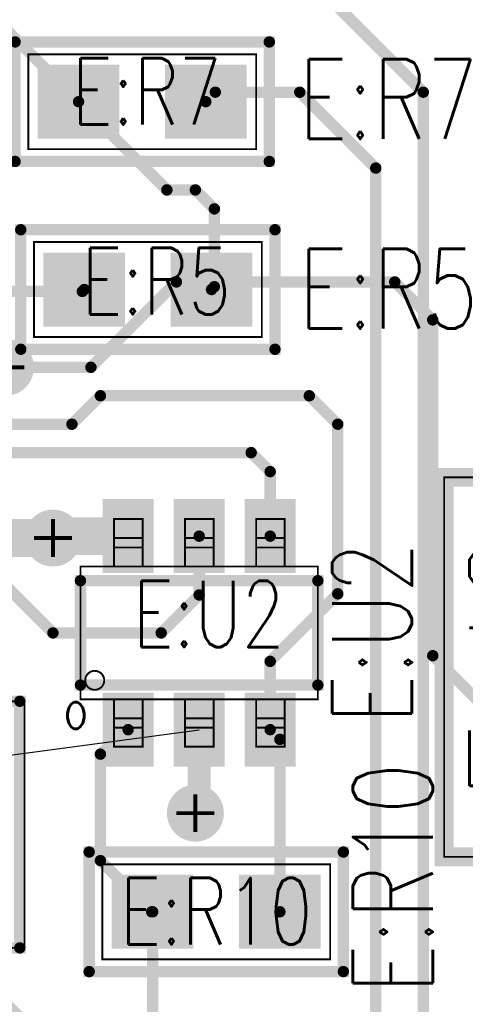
# Model space of a CAD drawing. Extents: x -4.8 to 11.7, y -3.6 to 8.1.
# Tile 13 of 53: x 2.373 to 2.608, y -0.041 to 0.478. Entities that reach past the tile are written whole.
import ezdxf
from ezdxf.enums import TextEntityAlignment as Align

# ---------------------------------------------------------------- set-up
doc = ezdxf.new("R2010")
doc.units = 0
for name, pattern in [('SIG_68', [2, 1, 1]), ('SIG_72', [2, 1, 1]), ('SIG_75', [2, 1, 1]), ('SIG_76', [2, 1, 1]), ('SIG_80', [2, 1, 1]), ('SIG_85', [2, 1, 1]), ('SIG_86', [2, 1, 1]), ('SIG_87', [2, 1, 1]), ('SIG_89', [2, 1, 1]), ('SIG_98', [2, 1, 1]), ('SIG_99', [2, 1, 1])]:
    doc.linetypes.add(name, pattern=pattern)
for name, color, linetype in [('ATTRIBUTE_123', 255, 'CONTINUOUS'), ('DRIL_PLTE_THRU_01', 16, 'CONTINUOUS'), ('DRIL_PLTE_THRU_04', 176, 'CONTINUOUS'), ('DRIL_SYMBOL', 254, 'CONTINUOUS'), ('LINK_00', 2, 'CONTINUOUS'), ('PADS_BOT', 5, 'CONTINUOUS'), ('PADS_INNER', 1, 'CONTINUOUS'), ('PADS_TOP', 1, 'CONTINUOUS'), ('PART_NAME_123', 255, 'CONTINUOUS'), ('PART_NAME_129', 2, 'CONTINUOUS'), ('PART_TOP_2DLINE_123', 255, 'CONTINUOUS'), ('PART_TOP_2DLINE_129', 2, 'CONTINUOUS'), ('TRACE_01', 1, 'CONTINUOUS'), ('TRACE_04', 5, 'CONTINUOUS'), ('VIAPTS', 56, 'CONTINUOUS')]:
    doc.layers.add(name, color=color, linetype=linetype)
doc.styles.add('W0$001', font='simplex', dxfattribs={"width": 0.75})
doc.styles.add('W0$005', font='simplex', dxfattribs={"width": 0.75})
doc.styles.add('W0$006', font='simplex', dxfattribs={"width": 0.75})

# ---------------------------------------------------------------- blocks, each defined once
blk = doc.blocks.new('SMOOTH_0$01')
at = {"const_width": 0.005}
blk.add_lwpolyline([(-0.0025, 0, 1), (0.0025, 0, 1)], format="xyb", close=True, dxfattribs=at)
blk = doc.blocks.new('SMOOTH_0$001')
at = {"const_width": 0.0005}
blk.add_lwpolyline([(-0.00025, 0, 1), (0.00025, 0, 1)], format="xyb", close=True, dxfattribs=at)
blk = doc.blocks.new('PART_BODY_TOP_208')
at = {"layer": 'PART_TOP_2DLINE_123', "const_width": 0.01}
blk.add_lwpolyline([(-0.05, -0.05), (-0.05, 0.05), (0.15, 0.05), (0.15, -0.05), (-0.05, -0.05)], dxfattribs=at)
at = {"layer": 'PART_TOP_2DLINE_129', "const_width": 0.001}
blk.add_lwpolyline([(-0.05, -0.05), (-0.05, 0.05), (0.15, 0.05), (0.15, -0.05), (-0.05, -0.05)], dxfattribs=at)
at = {"layer": 'PART_TOP_2DLINE_123'}
for p in [(-0.05, 0.05), (0.15, 0.05), (-0.05, -0.05), (-0.05, -0.05), (0.15, -0.05)]:
    blk.add_blockref('SMOOTH_0$01', p, dxfattribs=at)
at = {"layer": 'PART_TOP_2DLINE_129'}
for p in [(-0.05, 0.05), (0.15, 0.05), (-0.05, -0.05), (-0.05, -0.05), (0.15, -0.05)]:
    blk.add_blockref('SMOOTH_0$001', p, dxfattribs=at)
blk = doc.blocks.new('DRIL_SYMBOL_0$042')
at = {"layer": 'DRIL_SYMBOL', "const_width": 0.002}
for points in [[(0, -0.01), (0, 0.01)], [(-0.01, 0), (0.01, 0)]]:
    blk.add_lwpolyline(points, dxfattribs=at)
blk = doc.blocks.new('DRIL_HOLE_0$042')
at = {"const_width": 0.021}
blk.add_lwpolyline([(-0.0105, 0, 1), (0.0105, 0, 1)], format="xyb", close=True, dxfattribs=at)
blk.add_blockref('DRIL_SYMBOL_0$042', (0, 0))
blk = doc.blocks.new('PAD_75')
at = {"const_width": 0.031}
blk.add_lwpolyline([(0, -0.0155, 1), (0, 0.0155, 1)], format="xyb", close=True, dxfattribs=at)
blk = doc.blocks.new('PAD_76')
at = {"const_width": 0.062}
blk.add_lwpolyline([(-0.031, 0), (0.031, 0)], dxfattribs=at)
blk = doc.blocks.new('STK_TOP_53')
at = {"layer": 'DRIL_PLTE_THRU_01'}
blk.add_blockref('DRIL_HOLE_0$042', (0, 0), dxfattribs=at)
at = {"layer": 'DRIL_PLTE_THRU_04'}
blk.add_blockref('DRIL_HOLE_0$042', (0, 0), dxfattribs=at)
at = {"layer": 'PADS_BOT'}
blk.add_blockref('PAD_76', (0, 0), dxfattribs=at)
at = {"layer": 'PADS_INNER'}
blk.add_blockref('PAD_75', (0, 0), dxfattribs=at)
at = {"layer": 'PADS_TOP'}
blk.add_blockref('PAD_76', (0, 0), dxfattribs=at)
blk = doc.blocks.new('STK_TOP_54')
at = {"layer": 'DRIL_PLTE_THRU_01'}
blk.add_blockref('DRIL_HOLE_0$042', (0, 0), dxfattribs=at)
at = {"layer": 'DRIL_PLTE_THRU_04'}
blk.add_blockref('DRIL_HOLE_0$042', (0, 0), dxfattribs=at)
at = {"layer": 'PADS_BOT'}
blk.add_blockref('PAD_75', (0, 0), dxfattribs=at)
at = {"layer": 'PADS_INNER'}
blk.add_blockref('PAD_75', (0, 0), dxfattribs=at)
at = {"layer": 'PADS_TOP'}
blk.add_blockref('PAD_75', (0, 0), dxfattribs=at)
blk = doc.blocks.new('SYM_TOP_41')
for name, p in [('PART_BODY_TOP_208', (0, 0)), ('STK_TOP_53', (0, 0)), ('STK_TOP_54', (0.1, 0))]:
    blk.add_blockref(name, p)
blk = doc.blocks.new('PART_TOP_113')
blk.add_blockref('SYM_TOP_41', (0, 0))
at = {"layer": 'PART_NAME_123', "style": 'W0$006', "width": 0.75}
blk.add_text('E:J2', height=0.042, dxfattribs=at).set_placement((0.013, -0.099))
at = {"layer": 'PART_NAME_129', "style": 'W0$001', "width": 0.75}
blk.add_text('E:J2', height=0.07, dxfattribs=at).set_placement((-0.0216, -0.0334))
blk = doc.blocks.new('SMOOTH_0$006')
at = {"const_width": 0.003}
blk.add_lwpolyline([(-0.0015, 0, 1), (0.0015, 0, 1)], format="xyb", close=True, dxfattribs=at)
blk = doc.blocks.new('PART_BODY_TOP_223')
at = {"layer": 'PART_TOP_2DLINE_123', "const_width": 0.006}
blk.add_lwpolyline([(0.0625, 0.0275), (0.0625, -0.0275), (-0.0625, -0.0275), (-0.0625, 0.0275)], close=True, dxfattribs=at)
at = {"layer": 'PART_TOP_2DLINE_129', "const_width": 0.001}
for points in [[(-0.0448, 0.035), (-0.0298, 0.035), (-0.0298, 0.06), (-0.0448, 0.06)], [(-0.0074, 0.035), (0.0076, 0.035), (0.0076, 0.06), (-0.0074, 0.06)], [(0.03, 0.035), (0.045, 0.035), (0.045, 0.06), (0.03, 0.06)], [(-0.0448, 0.05), (-0.0298, 0.05), (-0.0298, 0.045), (-0.0448, 0.045)], [(-0.0074, 0.05), (0.0076, 0.05), (0.0076, 0.045), (-0.0074, 0.045)], [(0.03, 0.05), (0.045, 0.05), (0.045, 0.045), (0.03, 0.045)], [(0.0625, 0.035), (0.0625, -0.035), (-0.0625, -0.035), (-0.0625, 0.035)], [(-0.0448, -0.06), (-0.0298, -0.06), (-0.0298, -0.035), (-0.0448, -0.035)], [(-0.0074, -0.06), (0.0076, -0.06), (0.0076, -0.035), (-0.0074, -0.035)], [(0.03, -0.06), (0.045, -0.06), (0.045, -0.035), (0.03, -0.035)], [(-0.0448, -0.045), (-0.0298, -0.045), (-0.0298, -0.05), (-0.0448, -0.05)], [(-0.0074, -0.045), (0.0076, -0.045), (0.0076, -0.05), (-0.0074, -0.05)], [(0.03, -0.045), (0.045, -0.045), (0.045, -0.05), (0.03, -0.05)]]:
    blk.add_lwpolyline(points, close=True, dxfattribs=at)
blk.add_lwpolyline([(-0.06, -0.025, 1), (-0.05, -0.025, 1)], format="xyb", close=True, dxfattribs=at)
at = {"layer": 'PART_TOP_2DLINE_123'}
for p in [(-0.0625, 0.0275), (0.0625, 0.0275), (-0.0625, -0.0275), (0.0625, -0.0275)]:
    blk.add_blockref('SMOOTH_0$006', p, dxfattribs=at)
at = {"layer": 'PART_TOP_2DLINE_129'}
for p in [(-0.0448, 0.06), (-0.0298, 0.06), (-0.0074, 0.06), (0.0076, 0.06), (0.03, 0.06), (0.045, 0.06), (-0.0448, 0.05), (-0.0298, 0.05), (-0.0074, 0.05), (0.0076, 0.05), (0.03, 0.05), (0.045, 0.05), (-0.0448, 0.045), (-0.0298, 0.045), (-0.0074, 0.045), (0.0076, 0.045), (0.03, 0.045), (0.045, 0.045), (-0.0625, 0.035), (-0.0448, 0.035), (-0.0298, 0.035), (-0.0074, 0.035), (0.0076, 0.035), (0.03, 0.035), (0.045, 0.035), (0.0625, 0.035), (-0.0625, -0.035), (-0.0448, -0.035), (-0.0298, -0.035), (-0.0074, -0.035), (0.0076, -0.035), (0.03, -0.035), (0.045, -0.035), (0.0625, -0.035), (-0.0448, -0.045), (-0.0298, -0.045), (-0.0074, -0.045), (0.0076, -0.045), (0.03, -0.045), (0.045, -0.045), (-0.0448, -0.05), (-0.0298, -0.05), (-0.0074, -0.05), (0.0076, -0.05), (0.03, -0.05), (0.045, -0.05), (-0.0448, -0.06), (-0.0298, -0.06), (-0.0074, -0.06), (0.0076, -0.06), (0.03, -0.06), (0.045, -0.06)]:
    blk.add_blockref('SMOOTH_0$001', p, dxfattribs=at)
blk = doc.blocks.new('DRIL_HOLE_0')
blk.add_lwpolyline([(0, 0, 1), (0, 0, 1)], format="xyb", close=True)
blk = doc.blocks.new('PAD_0')
blk.add_lwpolyline([(0, 0, 1), (0, 0, 1)], format="xyb", close=True)
blk = doc.blocks.new('PAD_56')
at = {"const_width": 0.027}
blk.add_lwpolyline([(-0.0195, 0), (0.0195, 0)], dxfattribs=at)
blk = doc.blocks.new('STK_TOP_71')
at = {"layer": 'DRIL_PLTE_THRU_01'}
blk.add_blockref('DRIL_HOLE_0', (0, 0), dxfattribs=at)
at = {"layer": 'DRIL_PLTE_THRU_04'}
blk.add_blockref('DRIL_HOLE_0', (0, 0), dxfattribs=at)
at = {"layer": 'PADS_BOT'}
blk.add_blockref('PAD_0', (0, 0), dxfattribs=at)
at = {"layer": 'PADS_INNER'}
blk.add_blockref('PAD_0', (0, 0), dxfattribs=at)
at = {"layer": 'PADS_TOP', "rotation": 90}
blk.add_blockref('PAD_56', (0, 0), dxfattribs=at)
blk = doc.blocks.new('SYM_TOP_56')
for name, p in [('STK_TOP_71', (-0.0374, 0.051)), ('STK_TOP_71', (0, 0.051)), ('STK_TOP_71', (0.0374, 0.051)), ('PART_BODY_TOP_223', (0, 0)), ('STK_TOP_71', (-0.0374, -0.051)), ('STK_TOP_71', (0, -0.051)), ('STK_TOP_71', (0.0374, -0.051))]:
    blk.add_blockref(name, p)
blk = doc.blocks.new('PART_TOP_121')
blk.add_blockref('SYM_TOP_56', (0, 0))
at = {"layer": 'ATTRIBUTE_123', "style": 'W0$005', "width": 0.75}
blk.add_text('o', height=0.021, dxfattribs=at).set_placement((-0.065, -0.04), align=Align.MIDDLE_CENTER)
at = {"layer": 'PART_NAME_123', "style": 'W0$006', "width": 0.75}
blk.add_text('E:U2', height=0.042, rotation=90, dxfattribs=at).set_placement((0.091, 0), align=Align.MIDDLE_CENTER)
at = {"layer": 'PART_NAME_129', "style": 'W0$001', "width": 0.75}
blk.add_text('E:U2', height=0.035, dxfattribs=at).set_placement((0.005, 0.01), align=Align.MIDDLE_CENTER)
blk = doc.blocks.new('PART_BODY_TOP_229')
at = {"layer": 'PART_TOP_2DLINE_123', "const_width": 0.006}
blk.add_lwpolyline([(-0.06693, -0.0315), (0.06693, -0.0315), (0.06693, 0.0315), (-0.06693, 0.0315)], close=True, dxfattribs=at)
at = {"layer": 'PART_TOP_2DLINE_129', "const_width": 0.001}
blk.add_lwpolyline([(-0.06, -0.025), (0.06, -0.025), (0.06, 0.025), (-0.06, 0.025)], close=True, dxfattribs=at)
at = {"layer": 'PART_TOP_2DLINE_123'}
for p in [(-0.06693, 0.0315), (0.06693, 0.0315), (-0.06693, -0.0315), (0.06693, -0.0315)]:
    blk.add_blockref('SMOOTH_0$006', p, dxfattribs=at)
at = {"layer": 'PART_TOP_2DLINE_129'}
for p in [(-0.06, 0.025), (0.06, 0.025), (-0.06, -0.025), (0.06, -0.025)]:
    blk.add_blockref('SMOOTH_0$001', p, dxfattribs=at)
blk = doc.blocks.new('PAD_98')
at = {"const_width": 0.039}
blk.add_lwpolyline([(-0.0215, 0), (0.0215, 0)], dxfattribs=at)
blk = doc.blocks.new('STK_TOP_49')
at = {"layer": 'DRIL_PLTE_THRU_01'}
blk.add_blockref('DRIL_HOLE_0', (0, 0), dxfattribs=at)
at = {"layer": 'DRIL_PLTE_THRU_04'}
blk.add_blockref('DRIL_HOLE_0', (0, 0), dxfattribs=at)
at = {"layer": 'PADS_BOT'}
blk.add_blockref('PAD_0', (0, 0), dxfattribs=at)
at = {"layer": 'PADS_INNER'}
blk.add_blockref('PAD_0', (0, 0), dxfattribs=at)
at = {"layer": 'PADS_TOP'}
blk.add_blockref('PAD_98', (0, 0), dxfattribs=at)
blk = doc.blocks.new('SYM_TOP_62')
for name, p in [('PART_BODY_TOP_229', (0, 0)), ('STK_TOP_49', (-0.0335, 0)), ('STK_TOP_49', (0.0335, 0))]:
    blk.add_blockref(name, p)
blk = doc.blocks.new('PART_TOP_131')
blk.add_blockref('SYM_TOP_62', (0, 0))
at = {"layer": 'PART_NAME_123', "style": 'W0$006', "width": 0.75}
blk.add_text('E:R7', height=0.042, rotation=180, dxfattribs=at).set_placement((-0.0824, 0.0196))
at = {"layer": 'PART_NAME_129', "style": 'W0$001', "width": 0.75}
blk.add_text('E:R7', height=0.035, rotation=180, dxfattribs=at).set_placement((-0.0024, -0.0054), align=Align.MIDDLE_CENTER)
blk = doc.blocks.new('PART_TOP_132')
blk.add_blockref('SYM_TOP_62', (0, 0))
at = {"layer": 'PART_NAME_123', "style": 'W0$006', "width": 0.75}
blk.add_text('E:R5', height=0.042, rotation=180, dxfattribs=at).set_placement((-0.0794, 0.0206))
at = {"layer": 'PART_NAME_129', "style": 'W0$001', "width": 0.75}
blk.add_text('E:R5', height=0.035, rotation=180, dxfattribs=at).set_placement((-0.0044, -0.0044), align=Align.MIDDLE_CENTER)
blk = doc.blocks.new('PART_TOP_134')
blk.add_blockref('SYM_TOP_62', (0, 0))
at = {"layer": 'PART_NAME_123', "style": 'W0$006', "width": 0.75}
blk.add_text('E:R10', height=0.042, rotation=90, dxfattribs=at).set_placement((0.114, -0.043))
at = {"layer": 'PART_NAME_129', "style": 'W0$001', "width": 0.75}
blk.add_text('E:R10', height=0.035, dxfattribs=at).set_placement((0, 0.00033), align=Align.MIDDLE_CENTER)
blk = doc.blocks.new('PART_BODY_TOP_203')
at = {"layer": 'PART_TOP_2DLINE_123', "const_width": 0.006}
blk.add_lwpolyline([(-0.065, -0.02756), (0.065, -0.02756), (0.065, 0.02756), (-0.065, 0.02756)], close=True, dxfattribs=at)
at = {"layer": 'PART_TOP_2DLINE_129', "const_width": 0.001}
blk.add_lwpolyline([(-0.065, -0.03), (0.065, -0.03), (0.065, 0.02756), (-0.065, 0.02756)], close=True, dxfattribs=at)
at = {"layer": 'PART_TOP_2DLINE_123'}
for p in [(-0.065, 0.02756), (0.065, 0.02756), (-0.065, -0.02756), (0.065, -0.02756)]:
    blk.add_blockref('SMOOTH_0$006', p, dxfattribs=at)
at = {"layer": 'PART_TOP_2DLINE_129'}
for p in [(-0.065, 0.02756), (0.065, 0.02756), (-0.065, -0.03), (0.065, -0.03)]:
    blk.add_blockref('SMOOTH_0$001', p, dxfattribs=at)
blk = doc.blocks.new('SYM_TOP_36')
for name, p in [('PART_BODY_TOP_203', (0, 0)), ('STK_TOP_49', (-0.0335, 0)), ('STK_TOP_49', (0.0335, 0))]:
    blk.add_blockref(name, p)
blk = doc.blocks.new('PART_TOP_235')
blk.add_blockref('SYM_TOP_36', (0, 0))
at = {"layer": 'PART_NAME_123', "style": 'W0$006', "width": 0.75}
blk.add_text('E:C17', height=0.042, dxfattribs=at).set_placement((-0.199, -0.02))
at = {"layer": 'PART_NAME_129', "style": 'W0$001', "width": 0.75}
blk.add_text('E:C17', height=0.035, dxfattribs=at).set_placement((0, 0.00033), align=Align.MIDDLE_CENTER)
blk = doc.blocks.new('SMOOTH_0$012')
at = {"const_width": 0.006}
blk.add_lwpolyline([(-0.003, 0, 1), (0.003, 0, 1)], format="xyb", close=True, dxfattribs=at)
blk = doc.blocks.new('TRACE_820')
at = {"layer": 'TRACE_01', "linetype": 'SIG_68', "const_width": 0.012}
blk.add_lwpolyline([(2.4656, 0.0596), (2.4676, 0.0616)], dxfattribs=at)
at = {"layer": 'TRACE_01'}
for p in [(2.4676, 0.0616), (2.4656, 0.0596)]:
    blk.add_blockref('SMOOTH_0$012', p, dxfattribs=at)
blk = doc.blocks.new('TRACE_816')
at = {"layer": 'TRACE_01', "linetype": 'SIG_68', "const_width": 0.012}
blk.add_lwpolyline([(2.4676, 0.0616), (2.4676, 0.1036)], dxfattribs=at)
at = {"layer": 'TRACE_01'}
for p in [(2.4676, 0.1036), (2.4676, 0.0616)]:
    blk.add_blockref('SMOOTH_0$012', p, dxfattribs=at)
blk = doc.blocks.new('SMOOTH_0$02')
at = {"const_width": 0.01}
blk.add_lwpolyline([(-0.005, 0, 1), (0.005, 0, 1)], format="xyb", close=True, dxfattribs=at)
blk = doc.blocks.new('DRIL_SYMBOL_0$013')
at = {"layer": 'DRIL_SYMBOL', "const_width": 0.002}
for points in [[(0, -0.01), (0, 0.01)], [(-0.01, 0), (0.01, 0)]]:
    blk.add_lwpolyline(points, dxfattribs=at)
blk = doc.blocks.new('DRIL_HOLE_0$013')
at = {"const_width": 0.0065}
blk.add_lwpolyline([(-0.00325, 0, 1), (0.00325, 0, 1)], format="xyb", close=True, dxfattribs=at)
blk.add_blockref('DRIL_SYMBOL_0$013', (0, 0))
blk = doc.blocks.new('PAD_180')
at = {"const_width": 0.015}
blk.add_lwpolyline([(0, -0.0075, 1), (0, 0.0075, 1)], format="xyb", close=True, dxfattribs=at)
blk = doc.blocks.new('STK_TOP_5')
at = {"layer": 'DRIL_PLTE_THRU_01'}
blk.add_blockref('DRIL_HOLE_0$013', (0, 0), dxfattribs=at)
at = {"layer": 'DRIL_PLTE_THRU_04'}
blk.add_blockref('DRIL_HOLE_0$013', (0, 0), dxfattribs=at)
at = {"layer": 'PADS_BOT'}
blk.add_blockref('PAD_180', (0, 0), dxfattribs=at)
at = {"layer": 'PADS_INNER'}
blk.add_blockref('PAD_180', (0, 0), dxfattribs=at)
at = {"layer": 'PADS_TOP'}
blk.add_blockref('PAD_180', (0, 0), dxfattribs=at)
blk = doc.blocks.new('SYM_TOP_4')
blk.add_blockref('STK_TOP_5', (0, 0))

msp = doc.modelspace()

# ---------------------------------------------------------------- linework, layer by layer
at = {"layer": 'LINK_00', "linetype": 'SIG_68'}
msp.add_line((2.3456, 0.0871), (2.4676, 0.1036), dxfattribs=at)
at = {"layer": 'TRACE_01', "linetype": 'SIG_76', "const_width": 0.006}
msp.add_lwpolyline([(1.9356, -0.1904), (2.5656, -0.1904), (2.5856, -0.1704), (2.5856, 0.4396), (2.5056, 0.5196), (2.4691, 0.5196)], dxfattribs=at)
at = {"layer": 'TRACE_01', "linetype": 'SIG_89', "const_width": 0.006}
for points in [[(2.4041, 0.4346), (2.3641, 0.4746)], [(2.4741, 0.3356), (2.4756, 0.3371), (2.4756, 0.3781), (2.4656, 0.3881), (2.4506, 0.3881), (2.4041, 0.4346)]]:
    msp.add_lwpolyline(points, dxfattribs=at)
at = {"layer": 'TRACE_01', "linetype": 'SIG_75', "const_width": 0.006}
for points in [[(1.9406, -0.1594), (2.5466, -0.1594), (2.5606, -0.1454), (2.5606, 0.3996), (2.5206, 0.4396)], [(2.4711, 0.4346), (2.4761, 0.4396), (2.5206, 0.4396)]]:
    msp.add_lwpolyline(points, dxfattribs=at)
at = {"layer": 'TRACE_01', "linetype": 'SIG_87', "const_width": 0.006}
msp.add_lwpolyline([(2.3006, 0.3196), (2.3506, 0.3196), (2.3656, 0.3346), (2.4061, 0.3346), (2.4071, 0.3356)], dxfattribs=at)
at = {"layer": 'TRACE_01', "linetype": 'SIG_86', "const_width": 0.006}
for points in [[(2.4006, 0.2646), (2.2956, 0.2646), (2.22818, 0.33202), (2.18695, 0.33202)], [(2.4006, 0.2646), (2.4156, 0.2796), (2.5256, 0.2796)], [(2.505, 0.1036), (2.505, 0.1396), (2.5406, 0.1752), (2.5406, 0.2646), (2.5256, 0.2796)], [(2.5101, 0.0076), (2.5101, 0.0985), (2.505, 0.1036)]]:
    msp.add_lwpolyline(points, dxfattribs=at)
at = {"layer": 'TRACE_01', "linetype": 'SIG_85', "const_width": 0.006}
msp.add_lwpolyline([(2.505, 0.2056), (2.505, 0.2396), (2.495, 0.2496), (2.28043, 0.2496), (2.2156, 0.31233), (2.18695, 0.31233)], dxfattribs=at)
at = {"layer": 'TRACE_01', "linetype": 'SIG_98', "const_width": 0.006}
for points in [[(2.3906, 0.1546), (2.3656, 0.1796), (2.3656, 0.2196), (2.3506, 0.2346), (2.2456, 0.2346), (2.2256, 0.2546)], [(2.3906, 0.1546), (2.4476, 0.1546), (2.4676, 0.1746), (2.4676, 0.2056)]]:
    msp.add_lwpolyline(points, dxfattribs=at)
at = {"layer": 'TRACE_01', "linetype": 'SIG_80', "const_width": 0.02}
msp.add_lwpolyline([(2.3906, 0.2046), (2.3916, 0.2056), (2.4302, 0.2056)], dxfattribs=at)
at = {"layer": 'TRACE_01', "linetype": 'SIG_99', "const_width": 0.006}
for points in [[(2.4431, 0.0076), (2.4426, 0.0076), (2.4156, 0.0346), (2.4156, 0.0907), (2.4302, 0.1036)], [(2.4431, -0.0764), (2.4431, 0.0076)]]:
    msp.add_lwpolyline(points, dxfattribs=at)
at = {"layer": 'TRACE_04', "linetype": 'SIG_72', "const_width": 0.006}
msp.add_lwpolyline([(2.3656, 0.2946), (2.4106, 0.2946), (2.4556, 0.3396), (2.5706, 0.3396), (2.5906, 0.3196), (2.5906, 0.1426), (2.6466, 0.0866)], dxfattribs=at)
at = {"layer": 'TRACE_04', "linetype": 'SIG_80', "const_width": 0.02}
for points in [[(2.2706, 0.2196), (2.2856, 0.2046), (2.3906, 0.2046)], [(2.3456, -0.0304), (2.4356, -0.1204), (2.5106, -0.1204)]]:
    msp.add_lwpolyline(points, dxfattribs=at)

# ---------------------------------------------------------------- block references
for name, p, rotation in [('PART_TOP_131', (2.4376, 0.4346), 180), ('PART_TOP_132', (2.4406, 0.3356), 180), ('PART_TOP_113', (2.6466, 0.0866), 90), ('PART_TOP_235', (2.3456, 0.0536), 90)]:
    msp.add_blockref(name, p, dxfattribs=dict(rotation=rotation))
for name, p in [('PART_TOP_121', (2.4676, 0.1546)), ('TRACE_816', (0, 0)), ('PART_TOP_134', (2.4766, 0.0076)), ('TRACE_820', (0, 0))]:
    msp.add_blockref(name, p)
at = {"layer": 'TRACE_01'}
for name, p in [('SMOOTH_0$006', (2.4761, 0.4396)), ('SMOOTH_0$006', (2.5206, 0.4396)), ('SMOOTH_0$006', (2.5206, 0.4396)), ('SMOOTH_0$006', (2.5856, 0.4396)), ('SMOOTH_0$006', (2.4041, 0.4346)), ('SMOOTH_0$006', (2.4041, 0.4346)), ('SMOOTH_0$006', (2.4711, 0.4346)), ('SMOOTH_0$006', (2.5606, 0.3996)), ('SMOOTH_0$006', (2.4506, 0.3881)), ('SMOOTH_0$006', (2.4656, 0.3881)), ('SMOOTH_0$006', (2.4756, 0.3781)), ('SMOOTH_0$006', (2.4061, 0.3346)), ('SMOOTH_0$006', (2.4071, 0.3356)), ('SMOOTH_0$006', (2.4741, 0.3356)), ('SMOOTH_0$006', (2.4756, 0.3371)), ('SMOOTH_0$006', (2.4156, 0.2796)), ('SMOOTH_0$006', (2.5256, 0.2796)), ('SMOOTH_0$006', (2.5256, 0.2796)), ('SMOOTH_0$006', (2.4006, 0.2646)), ('SMOOTH_0$006', (2.4006, 0.2646)), ('SMOOTH_0$006', (2.5406, 0.2646)), ('SMOOTH_0$006', (2.495, 0.2496)), ('SMOOTH_0$006', (2.505, 0.2396)), ('SMOOTH_0$02', (2.3906, 0.2046)), ('SMOOTH_0$02', (2.3916, 0.2056)), ('SMOOTH_0$02', (2.4302, 0.2056)), ('SMOOTH_0$006', (2.4676, 0.2056)), ('SMOOTH_0$006', (2.505, 0.2056)), ('SMOOTH_0$006', (2.4676, 0.1746)), ('SMOOTH_0$006', (2.5406, 0.1752)), ('SMOOTH_0$006', (2.3906, 0.1546)), ('SMOOTH_0$006', (2.3906, 0.1546)), ('SMOOTH_0$006', (2.4476, 0.1546)), ('SMOOTH_0$006', (2.505, 0.1396)), ('SMOOTH_0$006', (2.4302, 0.1036)), ('SMOOTH_0$006', (2.505, 0.1036)), ('SMOOTH_0$006', (2.505, 0.1036)), ('SMOOTH_0$006', (2.5101, 0.0985)), ('SMOOTH_0$006', (2.4156, 0.0907)), ('SMOOTH_0$006', (2.4156, 0.0346)), ('SMOOTH_0$006', (2.4426, 0.0076)), ('SMOOTH_0$006', (2.4431, 0.0076)), ('SMOOTH_0$006', (2.4431, 0.0076)), ('SMOOTH_0$006', (2.5101, 0.0076))]:
    msp.add_blockref(name, p, dxfattribs=at)
at = {"layer": 'TRACE_04'}
for name, p in [('SMOOTH_0$006', (2.4556, 0.3396)), ('SMOOTH_0$006', (2.5706, 0.3396)), ('SMOOTH_0$006', (2.5906, 0.3196)), ('SMOOTH_0$006', (2.4106, 0.2946)), ('SMOOTH_0$02', (2.3906, 0.2046)), ('SMOOTH_0$006', (2.5906, 0.1426))]:
    msp.add_blockref(name, p, dxfattribs=at)
at = {"layer": 'VIAPTS', "linetype": 'SIG_72'}
msp.add_blockref('SYM_TOP_4', (2.3656, 0.2946), dxfattribs=at)
at = {"layer": 'VIAPTS', "linetype": 'SIG_80'}
msp.add_blockref('SYM_TOP_4', (2.3906, 0.2046), dxfattribs=at)
at = {"layer": 'VIAPTS', "linetype": 'SIG_68'}
msp.add_blockref('SYM_TOP_4', (2.4656, 0.0596), dxfattribs=at)

doc.saveas('drawing.dxf')
